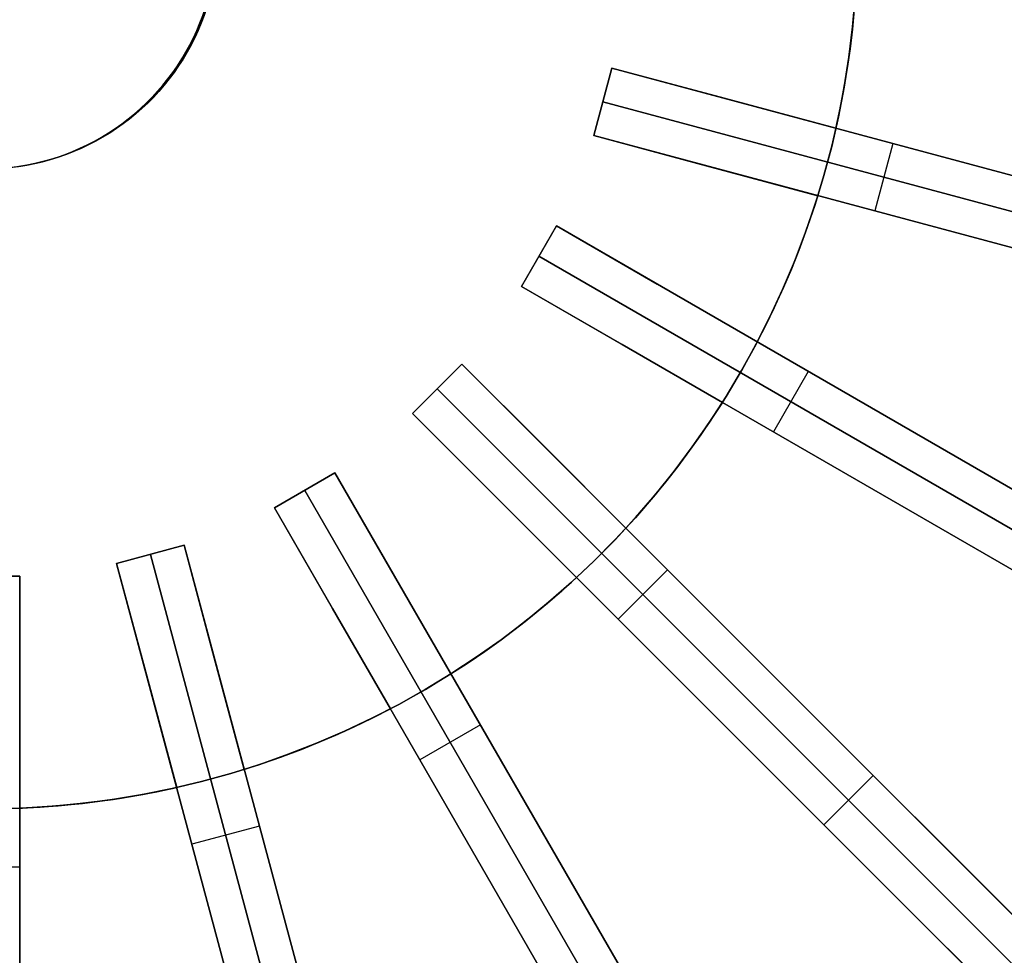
# Model space of a CAD drawing. Header units: millimetres. Extents: x 240 to 1220, y -2840 to -1860.
# Tile 14 of 21: x 736 to 905, y -2525 to -2364. Entities that reach past the tile are written whole.
import ezdxf

# ---------------------------------------------------------------- set-up
doc = ezdxf.new("R2010")
doc.units = ezdxf.units.MM

msp = doc.modelspace()

# ---------------------------------------------------------------- linework, layer by layer
at = {"extrusion": (3.33333e-05, -4.38842e-06, 1)}
msp.add_lwpolyline([(585.11, -2311.18), (583.85, -2316.23), (582.77, -2321.33), (581.86, -2326.46), (581.13, -2331.61), (580.58, -2336.79), (580.21, -2341.99), (580.03, -2347.2), (580.02, -2352.4), (580.19, -2357.61), (580.55, -2362.81), (581.08, -2367.99), (581.8, -2373.15), (582.69, -2378.28), (583.76, -2383.38), (585.01, -2388.44), (586.43, -2393.45), (588.03, -2398.41), (589.79, -2403.31), (591.73, -2408.14), (593.83, -2412.91), (596.1, -2417.6), (598.52, -2422.21), (601.11, -2426.73), (603.85, -2431.16), (606.75, -2435.49), (609.79, -2439.72), (612.98, -2443.84), (616.3, -2447.84), (619.77, -2451.73), (623.37, -2455.5), (627.1, -2459.14), (630.95, -2462.64), (634.92, -2466.02), (639, -2469.25), (643.2, -2472.33), (647.5, -2475.27), (651.9, -2478.06), (656.39, -2480.7), (660.97, -2483.17), (665.64, -2485.49), (670.38, -2487.64), (675.2, -2489.63), (680.08, -2491.45), (685.02, -2493.1), (690.02, -2494.57), (695.06, -2495.87), (700.15, -2497), (705.27, -2497.95), (710.42, -2498.72), (715.6, -2499.31), (720.79, -2499.72), (725.99, -2499.95), (731.2, -2500), (736.41, -2499.86), (741.61, -2499.55), (746.79, -2499.06), (751.96, -2498.38), (757.1, -2497.53), (762.21, -2496.5), (767.27, -2495.3), (772.3, -2493.91), (777.27, -2492.36), (782.18, -2490.63), (787.03, -2488.73), (791.81, -2486.67), (796.52, -2484.44), (801.15, -2482.05), (805.69, -2479.5), (810.14, -2476.8), (814.5, -2473.94), (818.75, -2470.93), (822.9, -2467.77), (826.93, -2464.48), (830.85, -2461.04), (834.64, -2457.47), (838.31, -2453.78), (841.85, -2449.95), (845.25, -2446.01), (848.51, -2441.95), (851.63, -2437.78), (854.61, -2433.5), (857.43, -2429.13), (860.1, -2424.65), (862.62, -2420.09), (864.97, -2415.44), (867.16, -2410.72), (869.19, -2405.92), (871.05, -2401.05), (872.73, -2396.12), (874.25, -2391.14), (875.59, -2386.11), (876.76, -2381.03), (877.74, -2375.92), (878.56, -2370.77), (879.19, -2365.6), (879.64, -2360.41), (879.91, -2355.21), (880, -2350)], dxfattribs=at)
at = {"extrusion": (-3.33333e-05, 4.38842e-06, 1)}
msp.add_lwpolyline([(880, -2350), (879.91, -2355.21), (879.64, -2360.41), (879.19, -2365.6), (878.56, -2370.77), (877.74, -2375.92), (876.76, -2381.03), (875.59, -2386.11), (874.25, -2391.14), (872.73, -2396.12), (871.05, -2401.05), (869.19, -2405.92), (867.16, -2410.72), (864.97, -2415.44), (862.62, -2420.09), (860.1, -2424.65), (857.43, -2429.13), (854.61, -2433.5), (851.63, -2437.78), (848.51, -2441.95), (845.25, -2446.01), (841.85, -2449.95), (838.31, -2453.78), (834.64, -2457.47), (830.85, -2461.04), (826.93, -2464.48), (822.9, -2467.77), (818.75, -2470.93), (814.5, -2473.94), (810.14, -2476.8), (805.69, -2479.5), (801.15, -2482.05), (796.52, -2484.44), (791.81, -2486.67), (787.03, -2488.73), (782.18, -2490.63), (777.27, -2492.36), (772.3, -2493.91), (767.27, -2495.3), (762.21, -2496.5), (757.1, -2497.53), (751.96, -2498.38), (746.79, -2499.06), (741.61, -2499.55), (736.41, -2499.86), (731.2, -2500), (725.99, -2499.95), (720.79, -2499.72), (715.6, -2499.31), (710.42, -2498.72), (705.27, -2497.95), (700.15, -2497), (695.06, -2495.87), (690.02, -2494.57), (685.02, -2493.1), (680.08, -2491.45), (675.2, -2489.63), (670.38, -2487.64), (665.64, -2485.49), (660.97, -2483.17), (656.39, -2480.7), (651.9, -2478.06), (647.5, -2475.27), (643.2, -2472.33), (639, -2469.25), (634.92, -2466.02), (630.95, -2462.64), (627.1, -2459.14), (623.37, -2455.5), (619.77, -2451.73), (616.3, -2447.84), (612.98, -2443.84), (609.79, -2439.72), (606.75, -2435.49), (603.85, -2431.16), (601.11, -2426.73), (598.52, -2422.21), (596.1, -2417.6), (593.83, -2412.91), (591.73, -2408.14), (589.79, -2403.31), (588.03, -2398.41), (586.43, -2393.45), (585.01, -2388.44), (583.76, -2383.38), (582.69, -2378.28), (581.8, -2373.15), (581.08, -2367.99), (580.55, -2362.81), (580.19, -2357.61), (580.02, -2352.4), (580.03, -2347.2), (580.21, -2341.99), (580.58, -2336.79), (581.13, -2331.61), (581.86, -2326.46), (582.77, -2321.33), (583.85, -2316.23), (585.11, -2311.18)], dxfattribs=at)
at = {"extrusion": (0.000125, -1.64566e-05, 1)}
for points in [[(691.27, -2339.63), (690.93, -2340.98), (690.64, -2342.34), (690.4, -2343.71), (690.21, -2345.08), (690.06, -2346.47), (689.96, -2347.85), (689.91, -2349.24), (689.91, -2350.63), (689.96, -2352.02), (690.05, -2353.4), (690.19, -2354.78), (690.39, -2356.16), (690.62, -2357.53), (690.91, -2358.89), (691.24, -2360.24), (691.62, -2361.57), (692.05, -2362.9), (692.52, -2364.2), (693.03, -2365.49), (693.59, -2366.76), (694.2, -2368.01), (694.85, -2369.24), (695.54, -2370.45), (696.27, -2371.63), (697.04, -2372.78), (697.85, -2373.91), (698.7, -2375.01), (699.59, -2376.08), (700.51, -2377.12), (701.47, -2378.12), (702.47, -2379.09), (703.49, -2380.03), (704.55, -2380.93), (705.64, -2381.79), (706.76, -2382.61), (707.91, -2383.39), (709.08, -2384.14), (710.28, -2384.84), (711.5, -2385.5), (712.74, -2386.12), (714.01, -2386.69), (715.29, -2387.22), (716.59, -2387.71), (717.91, -2388.15), (719.24, -2388.54), (720.59, -2388.89), (721.95, -2389.19), (723.31, -2389.44), (724.69, -2389.65), (726.07, -2389.8), (727.45, -2389.91), (728.84, -2389.97), (730.23, -2389.99), (731.62, -2389.95), (733, -2389.87), (734.38, -2389.74), (735.76, -2389.56), (737.13, -2389.33), (738.49, -2389.05), (739.85, -2388.73), (741.18, -2388.36), (742.51, -2387.95), (743.82, -2387.49), (745.11, -2386.98), (746.39, -2386.43), (747.65, -2385.84), (748.88, -2385.2), (750.09, -2384.52), (751.28, -2383.8), (752.44, -2383.04), (753.57, -2382.23), (754.68, -2381.39), (755.75, -2380.51), (756.8, -2379.6), (757.81, -2378.65), (758.79, -2377.66), (759.73, -2376.64), (760.64, -2375.59), (761.51, -2374.51), (762.34, -2373.4), (763.14, -2372.25), (763.89, -2371.09), (764.6, -2369.9), (765.27, -2368.68), (765.9, -2367.44), (766.48, -2366.18), (767.02, -2364.9), (767.52, -2363.6), (767.97, -2362.29), (768.37, -2360.96), (768.73, -2359.62), (769.04, -2358.26), (769.3, -2356.9), (769.52, -2355.53), (769.69, -2354.15), (769.81, -2352.76), (769.88, -2351.38), (769.91, -2349.99)], [(691.24, -2339.63), (690.9, -2340.98), (690.61, -2342.34), (690.37, -2343.71), (690.18, -2345.08), (690.03, -2346.46), (689.93, -2347.85), (689.88, -2349.24), (689.88, -2350.62), (689.93, -2352.01), (690.02, -2353.4), (690.17, -2354.78), (690.36, -2356.16), (690.59, -2357.53), (690.88, -2358.88), (691.21, -2360.23), (691.59, -2361.57), (692.02, -2362.89), (692.49, -2364.2), (693, -2365.49), (693.56, -2366.76), (694.17, -2368.01), (694.82, -2369.24), (695.51, -2370.44), (696.24, -2371.63), (697.01, -2372.78), (697.82, -2373.91), (698.67, -2375.01), (699.56, -2376.08), (700.48, -2377.11), (701.44, -2378.12), (702.44, -2379.09), (703.46, -2380.02), (704.52, -2380.92), (705.61, -2381.78), (706.73, -2382.61), (707.88, -2383.39), (709.05, -2384.13), (710.25, -2384.84), (711.47, -2385.5), (712.71, -2386.11), (713.98, -2386.69), (715.26, -2387.22), (716.56, -2387.7), (717.88, -2388.14), (719.21, -2388.54), (720.56, -2388.88), (721.92, -2389.18), (723.28, -2389.44), (724.66, -2389.64), (726.04, -2389.8), (727.42, -2389.91), (728.81, -2389.97), (730.2, -2389.98), (731.59, -2389.95), (732.97, -2389.86), (734.36, -2389.73), (735.73, -2389.55), (737.1, -2389.33), (738.46, -2389.05), (739.82, -2388.73), (741.16, -2388.36), (742.48, -2387.95), (743.79, -2387.49), (745.09, -2386.98), (746.36, -2386.43), (747.62, -2385.83), (748.85, -2385.2), (750.06, -2384.52), (751.25, -2383.8), (752.41, -2383.03), (753.54, -2382.23), (754.65, -2381.39), (755.72, -2380.51), (756.77, -2379.59), (757.78, -2378.64), (758.76, -2377.66), (759.7, -2376.64), (760.61, -2375.59), (761.48, -2374.5), (762.31, -2373.39), (763.11, -2372.25), (763.86, -2371.08), (764.57, -2369.89), (765.24, -2368.67), (765.87, -2367.44), (766.45, -2366.18), (766.99, -2364.9), (767.49, -2363.6), (767.94, -2362.28), (768.34, -2360.95), (768.7, -2359.61), (769.01, -2358.26), (769.27, -2356.89), (769.49, -2355.52), (769.66, -2354.14), (769.78, -2352.76), (769.85, -2351.37), (769.88, -2349.98)]]:
    msp.add_lwpolyline(points, dxfattribs=at)
at = {"extrusion": (-0.000125, 1.64566e-05, 1)}
msp.add_lwpolyline([(770.1, -2350.01), (770.07, -2351.4), (770, -2352.79), (769.88, -2354.17), (769.71, -2355.55), (769.49, -2356.92), (769.23, -2358.29), (768.92, -2359.64), (768.56, -2360.98), (768.16, -2362.31), (767.71, -2363.63), (767.21, -2364.92), (766.67, -2366.2), (766.09, -2367.46), (765.46, -2368.7), (764.79, -2369.92), (764.08, -2371.11), (763.32, -2372.28), (762.53, -2373.42), (761.7, -2374.53), (760.83, -2375.61), (759.92, -2376.67), (758.98, -2377.69), (758, -2378.67), (756.99, -2379.62), (755.94, -2380.54), (754.87, -2381.42), (753.76, -2382.26), (752.63, -2383.06), (751.47, -2383.82), (750.28, -2384.55), (749.07, -2385.23), (747.83, -2385.86), (746.58, -2386.46), (745.3, -2387.01), (744.01, -2387.51), (742.7, -2387.97), (741.37, -2388.39), (740.03, -2388.76), (738.68, -2389.08), (737.32, -2389.35), (735.95, -2389.58), (734.57, -2389.76), (733.19, -2389.89), (731.8, -2389.98), (730.42, -2390.01), (729.03, -2390), (727.64, -2389.94), (726.25, -2389.83), (724.87, -2389.67), (723.5, -2389.47), (722.13, -2389.21), (720.78, -2388.91), (719.43, -2388.57), (718.1, -2388.17), (716.78, -2387.73), (715.48, -2387.25), (714.2, -2386.72), (712.93, -2386.14), (711.69, -2385.53), (710.47, -2384.87), (709.27, -2384.16), (708.1, -2383.42), (706.95, -2382.63), (705.83, -2381.81), (704.74, -2380.95), (703.68, -2380.05), (702.65, -2379.12), (701.66, -2378.15), (700.7, -2377.14), (699.78, -2376.1), (698.89, -2375.04), (698.04, -2373.94), (697.23, -2372.81), (696.46, -2371.65), (695.72, -2370.47), (695.03, -2369.27), (694.39, -2368.04), (693.78, -2366.79), (693.22, -2365.52), (692.71, -2364.23), (692.24, -2362.92), (691.81, -2361.6), (691.43, -2360.26), (691.1, -2358.91), (690.81, -2357.55), (690.57, -2356.19), (690.38, -2354.81), (690.24, -2353.43), (690.15, -2352.04), (690.1, -2350.65), (690.1, -2349.26), (690.15, -2347.88), (690.25, -2346.49), (690.4, -2345.11), (690.59, -2343.73), (690.83, -2342.37), (691.12, -2341.01), (691.46, -2339.66)], dxfattribs=at)
for points in [[(876.33, -2383), (877.02, -2379.76), (877.64, -2376.48), (878.2, -2373.16), (878.69, -2369.8), (879.1, -2366.4), (879.44, -2362.97), (879.7, -2359.5), (879.88, -2356)], [(876.33, -2383), (877.02, -2379.76), (877.64, -2376.48), (878.2, -2373.16), (878.69, -2369.8), (879.1, -2366.4), (879.44, -2362.97), (879.7, -2359.5), (879.88, -2356)], [(876.33, -2383), (877.06, -2379.57), (877.7, -2376.15), (878.26, -2372.75), (878.75, -2369.36), (879.15, -2365.99), (879.47, -2362.64), (879.71, -2359.31), (879.88, -2356)], [(876.33, -2383), (877.06, -2379.57), (877.7, -2376.15), (878.26, -2372.75), (878.75, -2369.36), (879.15, -2365.99), (879.47, -2362.64), (879.71, -2359.31), (879.88, -2356)], [(876.33, -2383), (877.02, -2379.76), (877.64, -2376.48), (878.2, -2373.16), (878.69, -2369.8), (879.1, -2366.4), (879.44, -2362.97), (879.7, -2359.5), (879.88, -2356)], [(879.88, -2356), (879.71, -2359.31), (879.47, -2362.64), (879.15, -2365.99), (878.75, -2369.36), (878.26, -2372.75), (877.7, -2376.15), (877.06, -2379.57), (876.33, -2383)], [(731.3, -2499.99), (736.51, -2499.86), (741.7, -2499.54), (746.89, -2499.05), (752.05, -2498.37), (757.19, -2497.52), (762.29, -2496.48), (767.35, -2495.27), (772.37, -2493.89), (777.34, -2492.33), (782.25, -2490.6), (787.1, -2488.71), (791.88, -2486.64), (796.59, -2484.41), (801.21, -2482.02), (805.75, -2479.47), (810.2, -2476.76), (814.55, -2473.9), (818.8, -2470.89), (822.94, -2467.74), (826.97, -2464.44), (830.88, -2461.01), (834.68, -2457.44), (838.34, -2453.74), (841.88, -2449.92), (845.28, -2445.97), (848.54, -2441.92), (851.66, -2437.75), (854.63, -2433.47), (857.45, -2429.09), (860.12, -2424.62), (862.63, -2420.06), (864.98, -2415.42), (867.17, -2410.69), (869.2, -2405.9), (871.05, -2401.03), (872.74, -2396.1), (874.25, -2391.12), (875.59, -2386.09), (876.76, -2381.02), (877.75, -2375.9), (878.56, -2370.76), (879.19, -2365.59), (879.64, -2360.41)], [(735.86, -2389.57), (737.23, -2389.34), (738.59, -2389.07), (739.94, -2388.75), (741.28, -2388.38), (742.6, -2387.96), (743.91, -2387.5), (745.21, -2387), (746.48, -2386.45), (747.74, -2385.85), (748.97, -2385.21), (750.18, -2384.53), (751.37, -2383.81), (752.53, -2383.05), (753.67, -2382.25), (754.77, -2381.41), (755.85, -2380.53), (756.89, -2379.61), (757.9, -2378.66), (758.88, -2377.67), (759.83, -2376.65), (760.73, -2375.6), (761.6, -2374.52), (762.44, -2373.41), (763.23, -2372.27), (763.98, -2371.1), (764.69, -2369.91), (765.36, -2368.69), (765.99, -2367.45), (766.58, -2366.19), (767.12, -2364.91), (767.61, -2363.61)], [(735.88, -2389.57), (737.25, -2389.34), (738.61, -2389.06), (739.96, -2388.74), (741.3, -2388.37), (742.62, -2387.96), (743.93, -2387.49), (745.23, -2386.99), (746.5, -2386.44), (747.76, -2385.84), (748.99, -2385.21), (750.2, -2384.52), (751.39, -2383.8), (752.55, -2383.04), (753.68, -2382.24), (754.78, -2381.4), (755.86, -2380.52), (756.9, -2379.6), (757.91, -2378.65), (758.89, -2377.66), (759.83, -2376.64), (760.74, -2375.59), (761.61, -2374.51), (762.44, -2373.4), (763.23, -2372.26), (763.99, -2371.09), (764.7, -2369.9), (765.37, -2368.68), (766, -2367.44), (766.58, -2366.18), (767.12, -2364.91), (767.61, -2363.61)], [(767.61, -2363.61), (767.12, -2364.91), (766.58, -2366.18), (766, -2367.44), (765.37, -2368.68), (764.7, -2369.9), (763.99, -2371.09), (763.23, -2372.26), (762.44, -2373.4), (761.61, -2374.51), (760.74, -2375.59), (759.83, -2376.64), (758.89, -2377.66), (757.91, -2378.65), (756.9, -2379.6), (755.86, -2380.52), (754.78, -2381.4), (753.68, -2382.24), (752.55, -2383.04), (751.39, -2383.8), (750.2, -2384.52), (748.99, -2385.21), (747.76, -2385.84), (746.5, -2386.44), (745.23, -2386.99), (743.93, -2387.49), (742.62, -2387.96), (741.3, -2388.37), (739.96, -2388.74), (738.61, -2389.06), (737.25, -2389.34), (735.88, -2389.57)], [(837.8, -2372.67), (834.7, -2384.27)], [(834.7, -2384.27), (837.8, -2372.67)], [(834.7, -2384.27), (837.8, -2372.67)], [(834.7, -2384.27), (837.8, -2372.67)], [(834.7, -2384.27), (837.8, -2372.67)], [(834.7, -2384.27), (837.8, -2372.67)], [(837.8, -2372.67), (834.7, -2384.27)], [(837.8, -2372.67), (834.7, -2384.27)], [(837.8, -2372.67), (834.7, -2384.27)], [(934.4, -2398.56), (837.8, -2372.67)], [(837.8, -2372.67), (934.4, -2398.56)], [(857.12, -2377.85), (837.8, -2372.67)], [(837.8, -2372.67), (857.12, -2377.85)], [(857.12, -2377.85), (837.8, -2372.67)], [(837.8, -2372.67), (857.12, -2377.85)], [(876.33, -2383), (857.12, -2377.85)], [(857.12, -2377.85), (876.33, -2383)], [(876.33, -2383), (857.12, -2377.85)], [(857.12, -2377.85), (876.33, -2383)], [(932.84, -2404.35), (836.25, -2378.47)], [(836.25, -2378.47), (932.84, -2404.35)], [(834.7, -2384.27), (931.29, -2410.15)], [(931.29, -2410.15), (834.7, -2384.27)], [(834.7, -2384.27), (854.02, -2389.44)], [(854.02, -2389.44), (834.7, -2384.27)], [(834.7, -2384.27), (854.02, -2389.44)], [(854.02, -2389.44), (834.7, -2384.27)], [(886.1, -2385.62), (883, -2397.21)], [(886.1, -2385.62), (883, -2397.21)], [(854.02, -2389.44), (873.22, -2394.59)], [(873.22, -2394.59), (854.02, -2389.44)], [(854.02, -2389.44), (873.22, -2394.59)], [(873.22, -2394.59), (854.02, -2389.44)], [(862.8, -2419.74), (864.31, -2416.8), (865.76, -2413.79), (867.16, -2410.73), (868.5, -2407.61), (869.78, -2404.43), (870.99, -2401.2), (872.14, -2397.92), (873.22, -2394.59)], [(862.8, -2419.74), (864.31, -2416.8), (865.76, -2413.79), (867.16, -2410.73), (868.5, -2407.61), (869.78, -2404.43), (870.99, -2401.2), (872.14, -2397.92), (873.22, -2394.59)], [(862.8, -2419.74), (864.39, -2416.62), (865.9, -2413.49), (867.33, -2410.35), (868.67, -2407.2), (869.93, -2404.04), (871.1, -2400.89), (872.2, -2397.74), (873.22, -2394.59)], [(862.8, -2419.74), (864.39, -2416.62), (865.9, -2413.49), (867.33, -2410.35), (868.67, -2407.2), (869.93, -2404.04), (871.1, -2400.89), (872.2, -2397.74), (873.22, -2394.59)], [(862.8, -2419.74), (864.31, -2416.8), (865.76, -2413.79), (867.16, -2410.73), (868.5, -2407.61), (869.78, -2404.43), (870.99, -2401.2), (872.14, -2397.92), (873.22, -2394.59)], [(873.22, -2394.59), (872.2, -2397.74), (871.1, -2400.89), (869.93, -2404.04), (868.67, -2407.2), (867.33, -2410.35), (865.9, -2413.49), (864.39, -2416.62), (862.8, -2419.74)], [(828.26, -2399.8), (822.26, -2410.2)], [(822.26, -2410.2), (828.26, -2399.8)], [(822.26, -2410.2), (828.26, -2399.8)], [(822.26, -2410.2), (828.26, -2399.8)], [(822.26, -2410.2), (828.26, -2399.8)], [(822.26, -2410.2), (828.26, -2399.8)], [(828.26, -2399.8), (822.26, -2410.2)], [(828.26, -2399.8), (822.26, -2410.2)], [(828.26, -2399.8), (822.26, -2410.2)], [(914.87, -2449.8), (828.26, -2399.8)], [(828.26, -2399.8), (914.87, -2449.8)], [(845.58, -2409.8), (828.26, -2399.8)], [(828.26, -2399.8), (845.58, -2409.8)], [(845.58, -2409.8), (828.26, -2399.8)], [(828.26, -2399.8), (845.58, -2409.8)], [(911.87, -2455), (825.26, -2405)], [(825.26, -2405), (911.87, -2455)], [(822.26, -2410.2), (908.87, -2460.2)], [(908.87, -2460.2), (822.26, -2410.2)], [(822.26, -2410.2), (839.58, -2420.2)], [(839.58, -2420.2), (822.26, -2410.2)], [(822.26, -2410.2), (839.58, -2420.2)], [(839.58, -2420.2), (822.26, -2410.2)], [(862.8, -2419.74), (845.58, -2409.8)], [(845.58, -2409.8), (862.8, -2419.74)], [(862.8, -2419.74), (845.58, -2409.8)], [(845.58, -2409.8), (862.8, -2419.74)], [(839.58, -2420.2), (856.8, -2430.14)], [(856.8, -2430.14), (839.58, -2420.2)], [(839.58, -2420.2), (856.8, -2430.14)], [(856.8, -2430.14), (839.58, -2420.2)], [(812.02, -2423.54), (803.54, -2432.02)], [(803.54, -2432.02), (812.02, -2423.54)], [(803.54, -2432.02), (812.02, -2423.54)], [(803.54, -2432.02), (812.02, -2423.54)], [(803.54, -2432.02), (812.02, -2423.54)], [(803.54, -2432.02), (812.02, -2423.54)], [(812.02, -2423.54), (803.54, -2432.02)], [(812.02, -2423.54), (803.54, -2432.02)], [(812.02, -2423.54), (803.54, -2432.02)], [(882.74, -2494.25), (812.02, -2423.54)], [(812.02, -2423.54), (882.74, -2494.25)], [(826.17, -2437.68), (812.02, -2423.54)], [(812.02, -2423.54), (826.17, -2437.68)], [(826.17, -2437.68), (812.02, -2423.54)], [(812.02, -2423.54), (826.17, -2437.68)], [(871.56, -2424.8), (865.56, -2435.2)], [(871.56, -2424.8), (865.56, -2435.2)], [(878.49, -2498.49), (807.78, -2427.78)], [(807.78, -2427.78), (878.49, -2498.49)], [(840.22, -2451.74), (842.44, -2449.28), (844.62, -2446.75), (846.77, -2444.16), (848.87, -2441.49), (850.93, -2438.75), (852.93, -2435.95), (854.89, -2433.08), (856.8, -2430.14)], [(840.22, -2451.74), (842.44, -2449.28), (844.62, -2446.75), (846.77, -2444.16), (848.87, -2441.49), (850.93, -2438.75), (852.93, -2435.95), (854.89, -2433.08), (856.8, -2430.14)], [(840.22, -2451.74), (842.57, -2449.14), (844.84, -2446.5), (847.03, -2443.83), (849.14, -2441.14), (851.17, -2438.42), (853.12, -2435.68), (855, -2432.91), (856.8, -2430.14)], [(840.22, -2451.74), (842.57, -2449.14), (844.84, -2446.5), (847.03, -2443.83), (849.14, -2441.14), (851.17, -2438.42), (853.12, -2435.68), (855, -2432.91), (856.8, -2430.14)], [(840.22, -2451.74), (842.44, -2449.28), (844.62, -2446.75), (846.77, -2444.16), (848.87, -2441.49), (850.93, -2438.75), (852.93, -2435.95), (854.89, -2433.08), (856.8, -2430.14)], [(856.8, -2430.14), (855, -2432.91), (853.12, -2435.68), (851.17, -2438.42), (849.14, -2441.14), (847.03, -2443.83), (844.84, -2446.5), (842.57, -2449.14), (840.22, -2451.74)], [(803.54, -2432.02), (874.25, -2502.74)], [(874.25, -2502.74), (803.54, -2432.02)], [(803.54, -2432.02), (817.68, -2446.17)], [(817.68, -2446.17), (803.54, -2432.02)], [(803.54, -2432.02), (817.68, -2446.17)], [(817.68, -2446.17), (803.54, -2432.02)], [(840.22, -2451.74), (826.17, -2437.68)], [(826.17, -2437.68), (840.22, -2451.74)], [(840.22, -2451.74), (826.17, -2437.68)], [(826.17, -2437.68), (840.22, -2451.74)], [(790.2, -2442.26), (779.8, -2448.26)], [(779.8, -2448.26), (790.2, -2442.26)], [(779.8, -2448.26), (790.2, -2442.26)], [(779.8, -2448.26), (790.2, -2442.26)], [(779.8, -2448.26), (790.2, -2442.26)], [(779.8, -2448.26), (790.2, -2442.26)], [(790.2, -2442.26), (779.8, -2448.26)], [(790.2, -2442.26), (779.8, -2448.26)], [(790.2, -2442.26), (779.8, -2448.26)], [(840.2, -2528.87), (790.2, -2442.26)], [(790.2, -2442.26), (840.2, -2528.87)], [(800.2, -2459.58), (790.2, -2442.26)], [(790.2, -2442.26), (800.2, -2459.58)], [(800.2, -2459.58), (790.2, -2442.26)], [(790.2, -2442.26), (800.2, -2459.58)], [(835, -2531.87), (785, -2445.26)], [(785, -2445.26), (835, -2531.87)], [(817.68, -2446.17), (831.74, -2460.22)], [(831.74, -2460.22), (817.68, -2446.17)], [(817.68, -2446.17), (831.74, -2460.22)], [(831.74, -2460.22), (817.68, -2446.17)], [(779.8, -2448.26), (829.8, -2534.87)], [(829.8, -2534.87), (779.8, -2448.26)], [(779.8, -2448.26), (789.8, -2465.58)], [(789.8, -2465.58), (779.8, -2448.26)], [(779.8, -2448.26), (789.8, -2465.58)], [(789.8, -2465.58), (779.8, -2448.26)], [(764.27, -2454.7), (752.67, -2457.8)], [(752.67, -2457.8), (764.27, -2454.7)], [(752.67, -2457.8), (764.27, -2454.7)], [(752.67, -2457.8), (764.27, -2454.7)], [(752.67, -2457.8), (764.27, -2454.7)], [(752.67, -2457.8), (764.27, -2454.7)], [(764.27, -2454.7), (752.67, -2457.8)], [(764.27, -2454.7), (752.67, -2457.8)], [(764.27, -2454.7), (752.67, -2457.8)], [(790.15, -2551.29), (764.27, -2454.7)], [(764.27, -2454.7), (790.15, -2551.29)], [(769.44, -2474.02), (764.27, -2454.7)], [(764.27, -2454.7), (769.44, -2474.02)], [(769.44, -2474.02), (764.27, -2454.7)], [(764.27, -2454.7), (769.44, -2474.02)], [(784.35, -2552.84), (758.47, -2456.25)], [(758.47, -2456.25), (784.35, -2552.84)], [(752.67, -2457.8), (778.56, -2554.4)], [(778.56, -2554.4), (752.67, -2457.8)], [(752.67, -2457.8), (757.85, -2477.12)], [(757.85, -2477.12), (752.67, -2457.8)], [(752.67, -2457.8), (757.85, -2477.12)], [(757.85, -2477.12), (752.67, -2457.8)], [(847.38, -2458.89), (838.89, -2467.38)], [(847.38, -2458.89), (838.89, -2467.38)], [(736, -2460), (724, -2460)], [(724, -2460), (736, -2460)], [(724, -2460), (736, -2460)], [(724, -2460), (736, -2460)], [(724, -2460), (736, -2460)], [(724, -2460), (736, -2460)], [(736, -2460), (724, -2460)], [(736, -2460), (724, -2460)], [(736, -2460), (724, -2460)], [(736, -2560), (736, -2460)], [(736, -2460), (736, -2560)], [(736, -2480), (736, -2460)], [(736, -2460), (736, -2480)], [(736, -2480), (736, -2460)], [(736, -2460), (736, -2480)], [(810.14, -2476.8), (800.2, -2459.58)], [(800.2, -2459.58), (810.14, -2476.8)], [(810.14, -2476.8), (800.2, -2459.58)], [(800.2, -2459.58), (810.14, -2476.8)], [(810.14, -2476.8), (812.91, -2475), (815.68, -2473.12), (818.42, -2471.17), (821.14, -2469.14), (823.83, -2467.03), (826.5, -2464.84), (829.14, -2462.57), (831.74, -2460.22)], [(810.14, -2476.8), (812.91, -2475), (815.68, -2473.12), (818.42, -2471.17), (821.14, -2469.14), (823.83, -2467.03), (826.5, -2464.84), (829.14, -2462.57), (831.74, -2460.22)], [(810.14, -2476.8), (813.08, -2474.89), (815.95, -2472.93), (818.75, -2470.93), (821.49, -2468.87), (824.16, -2466.77), (826.75, -2464.62), (829.28, -2462.44), (831.74, -2460.22)], [(810.14, -2476.8), (813.08, -2474.89), (815.95, -2472.93), (818.75, -2470.93), (821.49, -2468.87), (824.16, -2466.77), (826.75, -2464.62), (829.28, -2462.44), (831.74, -2460.22)], [(810.14, -2476.8), (812.91, -2475), (815.68, -2473.12), (818.42, -2471.17), (821.14, -2469.14), (823.83, -2467.03), (826.5, -2464.84), (829.14, -2462.57), (831.74, -2460.22)], [(831.74, -2460.22), (829.28, -2462.44), (826.75, -2464.62), (824.16, -2466.77), (821.49, -2468.87), (818.75, -2470.93), (815.95, -2472.93), (813.08, -2474.89), (810.14, -2476.8)], [(789.8, -2465.58), (799.74, -2482.8)], [(799.74, -2482.8), (789.8, -2465.58)], [(789.8, -2465.58), (799.74, -2482.8)], [(799.74, -2482.8), (789.8, -2465.58)], [(774.59, -2493.22), (769.44, -2474.02)], [(769.44, -2474.02), (774.59, -2493.22)], [(774.59, -2493.22), (769.44, -2474.02)], [(769.44, -2474.02), (774.59, -2493.22)], [(757.85, -2477.12), (763, -2496.33)], [(763, -2496.33), (757.85, -2477.12)], [(757.85, -2477.12), (763, -2496.33)], [(763, -2496.33), (757.85, -2477.12)], [(736, -2499.88), (736, -2480)], [(736, -2480), (736, -2499.88)], [(736, -2499.88), (736, -2480)], [(736, -2480), (736, -2499.88)], [(774.59, -2493.22), (777.74, -2492.2), (780.89, -2491.1), (784.04, -2489.93), (787.2, -2488.67), (790.35, -2487.33), (793.49, -2485.9), (796.62, -2484.39), (799.74, -2482.8)], [(774.59, -2493.22), (777.74, -2492.2), (780.89, -2491.1), (784.04, -2489.93), (787.2, -2488.67), (790.35, -2487.33), (793.49, -2485.9), (796.62, -2484.39), (799.74, -2482.8)], [(774.59, -2493.22), (777.92, -2492.14), (781.2, -2490.99), (784.43, -2489.78), (787.61, -2488.5), (790.73, -2487.16), (793.79, -2485.76), (796.8, -2484.31), (799.74, -2482.8)], [(774.59, -2493.22), (777.92, -2492.14), (781.2, -2490.99), (784.43, -2489.78), (787.61, -2488.5), (790.73, -2487.16), (793.79, -2485.76), (796.8, -2484.31), (799.74, -2482.8)], [(774.59, -2493.22), (777.74, -2492.2), (780.89, -2491.1), (784.04, -2489.93), (787.2, -2488.67), (790.35, -2487.33), (793.49, -2485.9), (796.62, -2484.39), (799.74, -2482.8)], [(799.74, -2482.8), (796.8, -2484.31), (793.79, -2485.76), (790.73, -2487.16), (787.61, -2488.5), (784.43, -2489.78), (781.2, -2490.99), (777.92, -2492.14), (774.59, -2493.22)], [(815.2, -2485.56), (804.8, -2491.56)], [(815.2, -2485.56), (804.8, -2491.56)], [(874.25, -2502.74), (882.74, -2494.25)], [(874.25, -2502.74), (882.74, -2494.25)], [(874.25, -2502.74), (882.74, -2494.25)], [(874.25, -2502.74), (882.74, -2494.25)], [(874.25, -2502.74), (882.74, -2494.25)], [(874.25, -2502.74), (882.74, -2494.25)], [(874.25, -2502.74), (882.74, -2494.25)], [(882.74, -2494.25), (874.25, -2502.74)], [(882.74, -2494.25), (874.25, -2502.74)], [(882.74, -2494.25), (874.25, -2502.74)], [(882.74, -2494.25), (1080.72, -2692.24)], [(1010.01, -2621.53), (882.74, -2494.25)], [(896.88, -2508.39), (882.74, -2494.25)], [(882.74, -2494.25), (896.88, -2508.39)], [(736, -2499.88), (739.31, -2499.71), (742.64, -2499.47), (745.99, -2499.15), (749.36, -2498.75), (752.75, -2498.26), (756.15, -2497.7), (759.57, -2497.06), (763, -2496.33)], [(736, -2499.88), (739.31, -2499.71), (742.64, -2499.47), (745.99, -2499.15), (749.36, -2498.75), (752.75, -2498.26), (756.15, -2497.7), (759.57, -2497.06), (763, -2496.33)], [(736, -2499.88), (739.5, -2499.7), (742.97, -2499.44), (746.4, -2499.1), (749.8, -2498.69), (753.16, -2498.2), (756.48, -2497.64), (759.76, -2497.02), (763, -2496.33)], [(736, -2499.88), (739.5, -2499.7), (742.97, -2499.44), (746.4, -2499.1), (749.8, -2498.69), (753.16, -2498.2), (756.48, -2497.64), (759.76, -2497.02), (763, -2496.33)], [(736, -2499.88), (739.31, -2499.71), (742.64, -2499.47), (745.99, -2499.15), (749.36, -2498.75), (752.75, -2498.26), (756.15, -2497.7), (759.57, -2497.06), (763, -2496.33)], [(763, -2496.33), (759.76, -2497.02), (756.48, -2497.64), (753.16, -2498.2), (749.8, -2498.69), (746.4, -2499.1), (742.97, -2499.44), (739.5, -2499.7), (736, -2499.88)], [(878.49, -2498.49), (1076.48, -2696.48)], [(1005.77, -2625.77), (878.49, -2498.49)], [(777.21, -2503), (765.62, -2506.1)], [(777.21, -2503), (765.62, -2506.1)], [(1072.24, -2700.72), (874.25, -2502.74)], [(874.25, -2502.74), (1001.53, -2630.01)], [(874.25, -2502.74), (888.39, -2516.88)], [(888.39, -2516.88), (874.25, -2502.74)], [(910.97, -2522.48), (896.88, -2508.39)], [(896.88, -2508.39), (910.97, -2522.48)], [(736, -2510), (724, -2510)], [(736, -2510), (724, -2510)], [(888.39, -2516.88), (902.48, -2530.97)], [(902.48, -2530.97), (888.39, -2516.88)]]:
    msp.add_lwpolyline(points)
at = {"extrusion": (1, 0, 0)}
for points in [[(-2372.67, 750), (-2372.67, 700)], [(-2372.67, 988), (-2372.67, 762)], [(-2372.67, 1050), (-2372.67, 1000)], [(-2378.47, 988), (-2378.47, 762)], [(-2378.47, 1050), (-2378.47, 1000)], [(-2378.47, 750), (-2378.47, 700)], [(-2383, 762), (-2383, 750)], [(-2383, 988), (-2383, 1000)], [(-2384.27, 762), (-2384.27, 988)], [(-2384.27, 1000), (-2384.27, 1050)], [(-2384.27, 700), (-2384.27, 750)], [(-2394.59, 750), (-2394.59, 762)], [(-2394.59, 988), (-2394.59, 1000)], [(-2399.8, 750), (-2399.8, 700)], [(-2399.8, 988), (-2399.8, 762)], [(-2399.8, 1050), (-2399.8, 1000)], [(-2405, 988), (-2405, 762)], [(-2405, 1050), (-2405, 1000)], [(-2405, 750), (-2405, 700)], [(-2410.2, 762), (-2410.2, 988)], [(-2410.2, 1000), (-2410.2, 1050)], [(-2410.2, 700), (-2410.2, 750)], [(-2419.74, 762), (-2419.74, 750)], [(-2419.74, 988), (-2419.74, 1000)], [(-2423.54, 750), (-2423.54, 700)], [(-2423.54, 988), (-2423.54, 762)], [(-2423.54, 1050), (-2423.54, 1000)], [(-2427.78, 988), (-2427.78, 762)], [(-2427.78, 1050), (-2427.78, 1000)], [(-2427.78, 750), (-2427.78, 700)], [(-2430.14, 750), (-2430.14, 762)], [(-2430.14, 988), (-2430.14, 1000)], [(-2432.02, 762), (-2432.02, 988)], [(-2432.02, 1000), (-2432.02, 1050)], [(-2432.02, 700), (-2432.02, 750)], [(-2442.26, 750), (-2442.26, 700)], [(-2442.26, 988), (-2442.26, 762)], [(-2442.26, 1050), (-2442.26, 1000)], [(-2445.26, 988), (-2445.26, 762)], [(-2445.26, 1050), (-2445.26, 1000)], [(-2445.26, 750), (-2445.26, 700)], [(-2448.26, 762), (-2448.26, 988)], [(-2448.26, 1000), (-2448.26, 1050)], [(-2448.26, 700), (-2448.26, 750)], [(-2451.74, 762), (-2451.74, 750)], [(-2451.74, 988), (-2451.74, 1000)], [(-2454.7, 750), (-2454.7, 700)], [(-2454.7, 988), (-2454.7, 762)], [(-2454.7, 1050), (-2454.7, 1000)], [(-2456.25, 988), (-2456.25, 762)], [(-2456.25, 1050), (-2456.25, 1000)], [(-2456.25, 750), (-2456.25, 700)], [(-2457.8, 762), (-2457.8, 988)], [(-2457.8, 1000), (-2457.8, 1050)], [(-2457.8, 700), (-2457.8, 750)], [(-2460, 750), (-2460, 700)], [(-2460, 988), (-2460, 762)], [(-2460, 1050), (-2460, 1000)], [(-2460.22, 750), (-2460.22, 762)], [(-2460.22, 988), (-2460.22, 1000)], [(-2476.8, 762), (-2476.8, 750)], [(-2476.8, 988), (-2476.8, 1000)], [(-2482.8, 750), (-2482.8, 762)], [(-2482.8, 988), (-2482.8, 1000)], [(-2493.22, 762), (-2493.22, 750)], [(-2493.22, 988), (-2493.22, 1000)], [(-2494.25, 800), (-2494.25, 1050)], [(-2494.25, -6), (-2494.25, -50)], [(-2494.25, 50), (-2494.25, 6)], [(-2496.33, 750), (-2496.33, 762)], [(-2496.33, 988), (-2496.33, 1000)], [(-2499.88, 988), (-2499.88, 1000)], [(-2498.49, 800), (-2498.49, 1050)], [(-2498.49, -6), (-2498.49, -50)], [(-2498.49, 50), (-2498.49, 6)], [(-2502.74, 1050), (-2502.74, 800)], [(-2502.74, -50), (-2502.74, -6)], [(-2502.74, 6), (-2502.74, 50)]]:
    msp.add_lwpolyline(points, dxfattribs=at)
at = {"extrusion": (0.707107, 0.707107, 5.12709e-16)}
msp.add_lwpolyline([(-2667.89, 520), (-2667.73, 529.56), (-2667.24, 539.11), (-2666.42, 548.63), (-2665.28, 558.13), (-2663.82, 567.57), (-2662.03, 576.97), (-2659.93, 586.29), (-2657.51, 595.54), (-2654.77, 604.7), (-2651.72, 613.77), (-2648.37, 622.72), (-2644.71, 631.55), (-2640.75, 640.26), (-2636.5, 648.82), (-2631.95, 657.23), (-2627.13, 665.48), (-2622.02, 673.57), (-2616.64, 681.47), (-2610.99, 689.19), (-2605.09, 696.7), (-2598.93, 704.02), (-2592.52, 711.11), (-2585.88, 717.99), (-2579, 724.63), (-2571.91, 731.04), (-2564.59, 737.2), (-2557.08, 743.11), (-2549.36, 748.75), (-2541.46, 754.13), (-2533.37, 759.24), (-2525.12, 764.06), (-2516.71, 768.61), (-2508.14, 772.86), (-2499.44, 776.82), (-2490.61, 780.48), (-2481.66, 783.83), (-2472.59, 786.88), (-2463.43, 789.62), (-2454.18, 792.04), (-2444.86, 794.14), (-2435.46, 795.93), (-2426.02, 797.39), (-2416.52, 798.53), (-2407, 799.35), (-2397.45, 799.84), (-2387.89, 800)], dxfattribs=at)
at = {"extrusion": (0.707107, 0.707107, -6.94632e-16)}
msp.add_lwpolyline([(-2387.89, 700), (-2394.03, 699.9), (-2400.17, 699.58), (-2406.3, 699.06), (-2412.4, 698.32), (-2418.47, 697.38), (-2424.51, 696.24), (-2430.51, 694.88), (-2436.45, 693.33), (-2442.34, 691.57), (-2448.17, 689.61), (-2453.92, 687.45), (-2459.6, 685.1), (-2465.2, 682.55), (-2470.7, 679.82), (-2476.11, 676.9), (-2481.41, 673.8), (-2486.61, 670.51), (-2491.69, 667.05), (-2496.65, 663.42), (-2501.48, 659.63), (-2506.19, 655.67), (-2510.75, 651.55), (-2515.17, 647.28), (-2519.44, 642.86), (-2523.56, 638.3), (-2527.52, 633.6), (-2531.31, 628.76), (-2534.94, 623.8), (-2538.4, 618.72), (-2541.68, 613.53), (-2544.79, 608.22), (-2547.71, 602.81), (-2550.44, 597.31), (-2552.99, 591.71), (-2555.34, 586.03), (-2557.5, 580.28), (-2559.45, 574.45), (-2561.21, 568.56), (-2562.77, 562.62), (-2564.12, 556.62), (-2565.27, 550.58), (-2566.21, 544.51), (-2566.95, 538.41), (-2567.47, 532.28), (-2567.78, 526.15), (-2567.89, 520)], dxfattribs=at)
at = {"extrusion": (0.707107, 0.707107, 9.52152e-16)}
msp.add_lwpolyline([(-2667.89, 520), (-2667.73, 529.56), (-2667.24, 539.11), (-2666.42, 548.63), (-2665.28, 558.13), (-2663.82, 567.57), (-2662.03, 576.97), (-2659.93, 586.29), (-2657.51, 595.54), (-2654.77, 604.7), (-2651.72, 613.77), (-2648.37, 622.72), (-2644.71, 631.55), (-2640.75, 640.26), (-2636.5, 648.82), (-2631.95, 657.23), (-2627.13, 665.48), (-2622.02, 673.57), (-2616.64, 681.47), (-2610.99, 689.19), (-2605.09, 696.7), (-2598.93, 704.02), (-2592.52, 711.11), (-2585.88, 717.99), (-2579, 724.63), (-2571.91, 731.04), (-2564.59, 737.2), (-2557.08, 743.11), (-2549.36, 748.75), (-2541.46, 754.13), (-2533.37, 759.24), (-2525.12, 764.06), (-2516.71, 768.61), (-2508.14, 772.86), (-2499.44, 776.82), (-2490.61, 780.48), (-2481.66, 783.83), (-2472.59, 786.88), (-2463.43, 789.62), (-2454.18, 792.04), (-2444.86, 794.14), (-2435.46, 795.93), (-2426.02, 797.39), (-2416.52, 798.53), (-2407, 799.35), (-2397.45, 799.84), (-2387.89, 800)], dxfattribs=at)
at = {"extrusion": (0.707107, 0.707107, 9.56576e-16)}
msp.add_lwpolyline([(-2567.89, 520), (-2567.78, 526.15), (-2567.47, 532.28), (-2566.95, 538.41), (-2566.21, 544.51), (-2565.27, 550.58), (-2564.12, 556.62), (-2562.77, 562.62), (-2561.21, 568.56), (-2559.45, 574.45), (-2557.5, 580.28), (-2555.34, 586.03), (-2552.99, 591.71), (-2550.44, 597.31), (-2547.71, 602.81), (-2544.79, 608.22), (-2541.68, 613.53), (-2538.4, 618.72), (-2534.94, 623.8), (-2531.31, 628.76), (-2527.52, 633.6), (-2523.56, 638.3), (-2519.44, 642.86), (-2515.17, 647.28), (-2510.75, 651.55), (-2506.19, 655.67), (-2501.48, 659.63), (-2496.65, 663.42), (-2491.69, 667.05), (-2486.61, 670.51), (-2481.41, 673.8), (-2476.11, 676.9), (-2470.7, 679.82), (-2465.2, 682.55), (-2459.6, 685.1), (-2453.92, 687.45), (-2448.17, 689.61), (-2442.34, 691.57), (-2436.45, 693.33), (-2430.51, 694.88), (-2424.51, 696.24), (-2418.47, 697.38), (-2412.4, 698.32), (-2406.3, 699.06), (-2400.17, 699.58), (-2394.03, 699.9), (-2387.89, 700)], dxfattribs=at)
at = {"extrusion": (0.707107, 0.707107, 1.75745e-15)}
msp.add_lwpolyline([(-2387.89, 800), (-2397.45, 799.84), (-2407, 799.35), (-2416.52, 798.53), (-2426.02, 797.39), (-2435.46, 795.93), (-2444.86, 794.14), (-2454.18, 792.04), (-2463.43, 789.62), (-2472.59, 786.88), (-2481.66, 783.83), (-2490.61, 780.48), (-2499.44, 776.82), (-2508.14, 772.86), (-2516.71, 768.61), (-2525.12, 764.06), (-2533.37, 759.24), (-2541.46, 754.13), (-2549.36, 748.75), (-2557.08, 743.11), (-2564.59, 737.2), (-2571.91, 731.04), (-2579, 724.63), (-2585.88, 717.99), (-2592.52, 711.11), (-2598.93, 704.02), (-2605.09, 696.7), (-2610.99, 689.19), (-2616.64, 681.47), (-2622.02, 673.57), (-2627.13, 665.48), (-2631.95, 657.23), (-2636.5, 648.82), (-2640.75, 640.26), (-2644.71, 631.55), (-2648.37, 622.72), (-2651.72, 613.77), (-2654.77, 604.7), (-2657.51, 595.54), (-2659.93, 586.29), (-2662.03, 576.97), (-2663.82, 567.57), (-2665.28, 558.13), (-2666.42, 548.63), (-2667.24, 539.11), (-2667.73, 529.56), (-2667.89, 520)], dxfattribs=at)
at = {"extrusion": (0.707107, 0.707107, -2.02559e-15)}
msp.add_lwpolyline([(-2567.89, 520), (-2567.78, 526.15), (-2567.47, 532.28), (-2566.95, 538.41), (-2566.21, 544.51), (-2565.27, 550.58), (-2564.12, 556.62), (-2562.77, 562.62), (-2561.21, 568.56), (-2559.45, 574.45), (-2557.5, 580.28), (-2555.34, 586.03), (-2552.99, 591.71), (-2550.44, 597.31), (-2547.71, 602.81), (-2544.79, 608.22), (-2541.68, 613.53), (-2538.4, 618.72), (-2534.94, 623.8), (-2531.31, 628.76), (-2527.52, 633.6), (-2523.56, 638.3), (-2519.44, 642.86), (-2515.17, 647.28), (-2510.75, 651.55), (-2506.19, 655.67), (-2501.48, 659.63), (-2496.65, 663.42), (-2491.69, 667.05), (-2486.61, 670.51), (-2481.41, 673.8), (-2476.11, 676.9), (-2470.7, 679.82), (-2465.2, 682.55), (-2459.6, 685.1), (-2453.92, 687.45), (-2448.17, 689.61), (-2442.34, 691.57), (-2436.45, 693.33), (-2430.51, 694.88), (-2424.51, 696.24), (-2418.47, 697.38), (-2412.4, 698.32), (-2406.3, 699.06), (-2400.17, 699.58), (-2394.03, 699.9), (-2387.89, 700)], dxfattribs=at)

doc.saveas('drawing.dxf')
